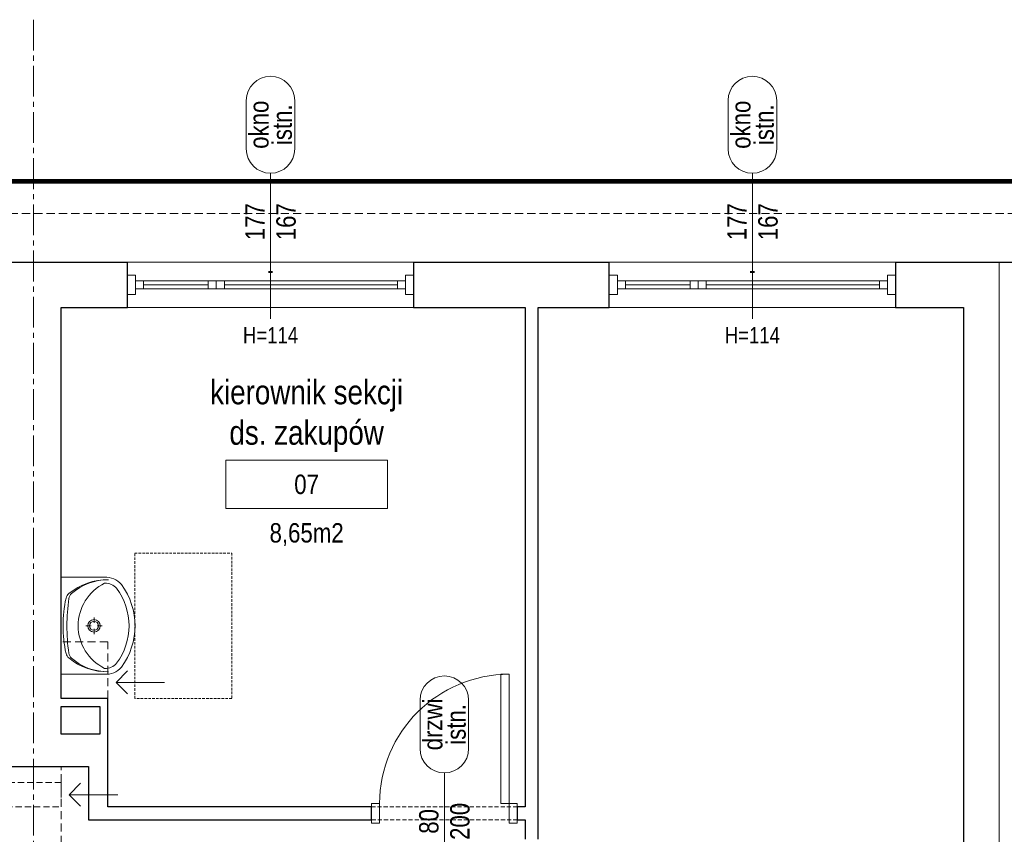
# Model space of a CAD drawing. Header units: millimetres. Extents: x -291747 to 77132, y 46721 to 203932.
# Tile 12 of 110: x 68643 to 69252, y 81627 to 82131. Entities that reach past the tile are written whole.
import ezdxf
from ezdxf.enums import TextEntityAlignment as Align

# ---------------------------------------------------------------- set-up
doc = ezdxf.new("R2010")
doc.units = ezdxf.units.MM
doc.header["$MEASUREMENT"] = 0
for name, pattern in [('xreff_LSN_szatnie_PW_rzuty_14$0$CENTER2', [28.575, 19.05, -3.175, 3.175, -3.175]), ('xreff_LSN_szatnie_PW_rzuty_14$0$DASHED', [19.05, 12.7, -6.35]), ('xreff_LSN_szatnie_PW_rzuty_14$0$HIDDEN2', [4.7625, 3.175, -1.5875])]:
    doc.linetypes.add(name, pattern=pattern)
doc.layers.get('0').update_dxf_attribs({"lineweight": 9})
doc.layers.get('Defpoints').update_dxf_attribs({"lineweight": 9})
for name, color, linetype, lineweight in [('FL-xref', 250, 'Continuous', 9), ('xreff_LSN_szatnie_PW_rzuty_14$0$A drzwi płytowe', 252, 'Continuous', 9), ('xreff_LSN_szatnie_PW_rzuty_14$0$A opis pom', 252, 'Continuous', 9), ('xreff_LSN_szatnie_PW_rzuty_14$0$A opis pom pow', 252, 'Continuous', 9), ('xreff_LSN_szatnie_PW_rzuty_14$0$A opis stolarka', 252, 'Continuous', 9), ('xreff_LSN_szatnie_PW_rzuty_14$0$A opis stolarka NWD typ', 252, 'Continuous', 9), ('xreff_LSN_szatnie_PW_rzuty_14$0$A opis stolarka NWD wyposażenie', 252, 'Continuous', 9), ('xreff_LSN_szatnie_PW_rzuty_14$0$A opis technologia', 8, 'Continuous', 13), ('xreff_LSN_szatnie_PW_rzuty_14$0$A widok wyżej', 252, 'xreff_LSN_szatnie_PW_rzuty_14$0$DASHED', 9), ('xreff_LSN_szatnie_PW_rzuty_14$0$A wyposazenie sanitarne', 8, 'Continuous', 9), ('xreff_LSN_szatnie_PW_rzuty_14$0$A zakres', 252, 'Continuous', 9), ('xreff_LSN_szatnie_PW_rzuty_14$0$A-Glaz', 8, 'Continuous', 9), ('xreff_LSN_szatnie_PW_rzuty_14$0$A-Wall', 252, 'Continuous', 9), ('xreff_LSN_szatnie_PW_rzuty_14$0$IS kanaly wentylacyjne', 8, 'xreff_LSN_szatnie_PW_rzuty_14$0$DASHED', 9), ('xreff_LSN_szatnie_PW_rzuty_14$0$IS wentylacja kratki istniejace', 8, 'Continuous', 9), ('xreff_LSN_szatnie_PW_rzuty_14$0$S-Grid-Iden', 8, 'xreff_LSN_szatnie_PW_rzuty_14$0$CENTER2', 9)]:
    doc.layers.add(name, color=color, linetype=linetype, lineweight=lineweight)
doc.layers.add('xreff_LSN_szatnie_PW_rzuty_14$0$A opis ppoż drzwi', color=252, linetype='Continuous', lineweight=9, transparency=0.25)
doc.layers.add('xreff_LSN_szatnie_PW_rzuty_14$0$A opis ppoż okna', color=252, linetype='Continuous', lineweight=9, transparency=0.25)
doc.styles.add('xreff_LSN_szatnie_PW_rzuty_14$0$STYL ASA', font='ARIALN.TTF')

# ---------------------------------------------------------------- blocks, each defined once
blk = doc.blocks.new('xreff_LSN_szatnie_PW_rzuty_14$0$umywalka 60x45')
at = {"color": 0, "lineweight": -2, "ltscale": 0.15}
for p, q in [((-30, 0), (30, 0)), ((-30, 0), (-30, -26.7)), ((9.45, 0), (-9.45, 0)), ((30, 0), (30, -26.7)), ((-0.01, -15.32), (-0.01, -18.52)), ((-1.86, -20.37), (-5.07, -20.37)), ((-0.01, -22.22), (-0.01, -25.42)), ((5.04, -20.37), (1.84, -20.37))]:
    blk.add_line(p, q, dxfattribs=at)
at = {"ltscale": 0.15}
blk.add_lwpolyline([(-26.31, -26.95, 0.236063), (-23.21, -34.38, 0.329715), (23.21, -34.38, 0.236063), (26.31, -26.95, 0.623035)], format="xyb", close=True, dxfattribs=at)
blk.add_lwpolyline([(-30, -26.7, 0.239105), (-25.52, -37.28, 0.331406), (25.52, -37.28, 0.239105), (30, -26.7)], format="xyb", dxfattribs=at)
at = {"color": 0, "lineweight": -2, "ltscale": 0.15}
for radius in [3.89, 2.78]:
    blk.add_circle((-0.01, -20.37), radius, dxfattribs=at)
for centre, radius, start, end in [((9.28, -28.68), 37.74, 140.66478, 180.90725), ((-16.21, -9.73), 5, 97.83045, 138.52449), ((-16.04, -7.93), 5, 102.69402, 140.66478), ((-0.64, -76.32), 75.1, 89.48972, 102.69402), ((0.57, -131.79), 128.2, 90.24498, 97.83045), ((0.57, -76.32), 75.1, 77.22851, 90.43281), ((-0.72, -131.79), 128.2, 82.09208, 89.67755), ((16.23, -9.76), 5, 41.39803, 82.09208), ((16.06, -7.95), 5, 39.25775, 77.22851), ((-9.28, -28.67), 37.74, 359.01528, 39.25775), ((5.44, -28.88), 33.9, 138.52449, 180.67671), ((-5.45, -28.87), 33.9, 359.24582, 41.39804)]:
    blk.add_arc(centre, radius, start, end, dxfattribs=at)
at = {"layer": 'Defpoints', "linetype": 'xreff_LSN_szatnie_PW_rzuty_14$0$HIDDEN2', "ltscale": 0.5}
blk.add_lwpolyline([(-45, -45.56), (45, -45.56), (45, -105.56), (-45, -105.56)], close=True, dxfattribs=at)
blk = doc.blocks.new('xreff_LSN_szatnie_PW_rzuty_14$0$blok do okna')
for points in [[(28.5, 2.5), (33.5, 2.5), (33.5, -2.5), (28.5, -2.5)], [(33.5, 2.5), (38.5, 2.5), (38.5, -2.5), (33.5, -2.5)]]:
    blk.add_lwpolyline(points, close=True)
for points in [[(-78.5, 0), (28.5, 0)], [(38.5, 0), (78.5, 0)]]:
    blk.add_lwpolyline(points)
blk = doc.blocks.new('xreff_LSN_szatnie_PW_rzuty_14$0$wtag_UP')
at = {"transparency": 33554687, "elevation": 0}
for points in [[(0, 30), (0, -30)], [(0, -30), (0, -60)]]:
    blk.add_lwpolyline(points, dxfattribs=at)
at = {"layer": 'xreff_LSN_szatnie_PW_rzuty_14$0$A opis stolarka NWD typ', "transparency": 33554687, "elevation": 0}
blk.add_lwpolyline([(15, 75, 1), (-15, 75), (-15, 45, 1), (15, 45)], format="xyb", close=True, dxfattribs=at)
at = {"ltscale": 0.1, "transparency": 33554687, "style": 'xreff_LSN_szatnie_PW_rzuty_14$0$STYL ASA'}
blk.add_attdef('WINDOWS:SZEROKOŚĆ', text='', height=12, rotation=90, dxfattribs=at).set_placement((0, 0), align=Align.BOTTOM_CENTER)
blk.add_attdef('WINDOWS:WYSOKOŚĆ', text='', height=12, rotation=90, dxfattribs=at).set_placement((3.6, 0), align=Align.TOP_CENTER)
blk.add_attdef('WINDOWS:PARAPET', text='', height=10, dxfattribs=at).set_placement((0, -70.22, 0), align=Align.MIDDLE_CENTER)
at = {"layer": 'xreff_LSN_szatnie_PW_rzuty_14$0$A opis ppoż okna', "ltscale": 0.1, "transparency": 33554687, "style": 'xreff_LSN_szatnie_PW_rzuty_14$0$STYL ASA'}
blk.add_attdef('WINDOWS:PPOŻ', text='', height=10, dxfattribs=at).set_placement((0, -30, 0), align=Align.MIDDLE_CENTER)
at = {"layer": 'xreff_LSN_szatnie_PW_rzuty_14$0$A opis stolarka NWD typ', "ltscale": 0.1, "transparency": 33554687, "style": 'xreff_LSN_szatnie_PW_rzuty_14$0$STYL ASA'}
blk.add_attdef('WINDOWS:PODTYP', text='', height=12, rotation=90, dxfattribs=at).set_placement((1.2, 60), align=Align.TOP_CENTER)
blk.add_attdef('WINDOWS:TYP', text='', height=12, rotation=90, dxfattribs=at).set_placement((2.4, 60), align=Align.BOTTOM_CENTER)
blk = doc.blocks.new('xreff_LSN_szatnie_PW_rzuty_14$0$środek')
blk.add_line((0, 0), (0, -10))
blk = doc.blocks.new('xreff_LSN_szatnie_PW_rzuty_14$0$ddtag_UP')
at = {"transparency": 33554687}
blk.add_lwpolyline([(0, 30), (0, -30)], dxfattribs=at)
at = {"layer": 'xreff_LSN_szatnie_PW_rzuty_14$0$A opis stolarka NWD typ', "transparency": 33554687}
blk.add_lwpolyline([(-15, 75, -1), (15, 75), (15, 45, -1), (-15, 45)], format="xyb", close=True, dxfattribs=at)
at = {"ltscale": 0.1, "transparency": 33554687, "style": 'xreff_LSN_szatnie_PW_rzuty_14$0$STYL ASA'}
blk.add_attdef('DOORS:SZEROKOŚĆ', text='', height=12, rotation=90, dxfattribs=at).set_placement((0, 0, 0), align=Align.BOTTOM_CENTER)
blk.add_attdef('DOORS:WYSOKOŚĆ', text='', height=12, rotation=90, dxfattribs=at).set_placement((3.6, 0, 0), align=Align.TOP_CENTER)
blk.add_attdef('DOORS:AKUSTYKA', text='', height=10, dxfattribs=at).set_placement((0, -49), align=Align.MIDDLE_CENTER)
at = {"layer": 'xreff_LSN_szatnie_PW_rzuty_14$0$A opis ppoż drzwi', "ltscale": 0.1, "transparency": 33554687, "style": 'xreff_LSN_szatnie_PW_rzuty_14$0$STYL ASA'}
blk.add_attdef('DOORS:PPOŻ', text='', height=10, dxfattribs=at).set_placement((0, -36), align=Align.MIDDLE_CENTER)
at = {"layer": 'xreff_LSN_szatnie_PW_rzuty_14$0$A opis stolarka NWD typ', "ltscale": 0.1, "transparency": 33554687, "style": 'xreff_LSN_szatnie_PW_rzuty_14$0$STYL ASA'}
blk.add_attdef('DOORS:PODTYP', text='', height=12, rotation=90, dxfattribs=at).set_placement((1.2, 60, 0), align=Align.TOP_CENTER)
blk.add_attdef('DOORS:TYP', text='', height=12, rotation=90, dxfattribs=at).set_placement((2.4, 60, 0), align=Align.BOTTOM_CENTER)
at = {"layer": 'xreff_LSN_szatnie_PW_rzuty_14$0$A opis stolarka NWD wyposażenie', "ltscale": 0.1, "transparency": 33554687, "style": 'xreff_LSN_szatnie_PW_rzuty_14$0$STYL ASA'}
blk.add_attdef('DOORS:WYPOSAŻENIE', text='', height=10, dxfattribs=at).set_placement((0, -22), align=Align.MIDDLE_CENTER)
blk = doc.blocks.new('xreff_LSN_szatnie_PW_rzuty_14$0$tag wn')
blk.add_lwpolyline([(-25, -7.5), (25, -7.5), (25, 7.5), (-25, 7.5)], close=True)
at = {"style": 'xreff_LSN_szatnie_PW_rzuty_14$0$STYL ASA'}
blk.add_attdef('ROOM:NO', text='', height=6, dxfattribs=at).set_placement((0, 0), align=Align.MIDDLE_CENTER)
at = {"layer": 'xreff_LSN_szatnie_PW_rzuty_14$0$A opis pom pow', "style": 'xreff_LSN_szatnie_PW_rzuty_14$0$STYL ASA'}
blk.add_attdef('ROOM:AREA', text='', height=6, dxfattribs=at).set_placement((0, -15), align=Align.MIDDLE_CENTER)
blk = doc.blocks.new('xreff_LSN_szatnie_PW_rzuty_14')
at = {"layer": 'xreff_LSN_szatnie_PW_rzuty_14$0$A drzwi płytowe', "linetype": 'Continuous', "lineweight": 9}
blk.add_lwpolyline([(68945.68, 81646.22), (68940.68, 81646.22), (68940.68, 81726.22), (68945.68, 81726.22)], close=True, dxfattribs=at)
at = {"layer": 'xreff_LSN_szatnie_PW_rzuty_14$0$A drzwi płytowe', "linetype": 'Continuous', "lineweight": 9, "ltscale": 0.2}
for points in [[(68865.68, 81634.22), (68860.68, 81634.22), (68860.68, 81646.22), (68865.68, 81646.22)], [(68945.68, 81634.22), (68950.68, 81634.22), (68950.68, 81646.22), (68945.68, 81646.22)]]:
    blk.add_lwpolyline(points, close=True, dxfattribs=at)
at = {"layer": 'xreff_LSN_szatnie_PW_rzuty_14$0$A drzwi płytowe', "linetype": 'Continuous', "lineweight": 9, "ltscale": 0.2, "extrusion": (0, 0, -1)}
blk.add_arc((-68945.68, 81646.22), 80, 0, 90, dxfattribs=at)
at = {"layer": 'xreff_LSN_szatnie_PW_rzuty_14$0$A widok wyżej', "linetype": 'xreff_LSN_szatnie_PW_rzuty_14$0$DASHED', "lineweight": 9, "ltscale": 0.2}
for p, q in [((68886.68, 81981.22), (68709.68, 81981.22)), ((69184.68, 81981.22), (69007.68, 81981.22)), ((68709.68, 81953.22), (68886.68, 81953.22)), ((69007.68, 81953.22), (69184.68, 81953.22)), ((68950.68, 81644.22), (68860.68, 81644.22)), ((68860.68, 81636.22), (68950.68, 81636.22))]:
    blk.add_line(p, q, dxfattribs=at)
at = {"layer": 'xreff_LSN_szatnie_PW_rzuty_14$0$A widok wyżej', "ltscale": 0.4}
for points in [[(65352.68, 82011.22), (72855.68, 82011.22)], [(68697.68, 81711.22), (68697.68, 81746.22), (68668.68, 81746.22)], [(68668.68, 81522.22), (68668.68, 81669.22)]]:
    blk.add_lwpolyline(points, dxfattribs=at)
at = {"layer": 'xreff_LSN_szatnie_PW_rzuty_14$0$A zakres', "linetype": 'xreff_LSN_szatnie_PW_rzuty_14$0$DASHED', "const_width": 3}
blk.add_lwpolyline([(67446.18, 82031.22), (67446.18, 80639.22), (72869.68, 80639.22), (72869.68, 82031.22)], close=True, dxfattribs=at)
at = {"layer": 'xreff_LSN_szatnie_PW_rzuty_14$0$A-Glaz', "linetype": 'Continuous', "lineweight": 9}
for p, q in [((68886.68, 81981.22), (68709.68, 81981.22)), ((69184.68, 81981.22), (69007.68, 81981.22)), ((68719.68, 81964.72), (68719.68, 81969.72)), ((68876.68, 81964.72), (68876.68, 81969.72)), ((69017.68, 81964.72), (69017.68, 81969.72)), ((69174.68, 81964.72), (69174.68, 81969.72)), ((68886.68, 81953.22), (68709.68, 81953.22)), ((69184.68, 81953.22), (69007.68, 81953.22))]:
    blk.add_line(p, q, dxfattribs=at)
for points in [[(68714.68, 81973.22), (68709.68, 81973.22), (68709.68, 81961.22), (68714.68, 81961.22)], [(68881.68, 81964.72), (68881.68, 81969.72), (68714.68, 81969.72), (68714.68, 81964.72)], [(68881.68, 81973.22), (68886.68, 81973.22), (68886.68, 81961.22), (68881.68, 81961.22)], [(69012.68, 81973.22), (69007.68, 81973.22), (69007.68, 81961.22), (69012.68, 81961.22)], [(69179.68, 81964.72), (69179.68, 81969.72), (69012.68, 81969.72), (69012.68, 81964.72)], [(69179.68, 81973.22), (69184.68, 81973.22), (69184.68, 81961.22), (69179.68, 81961.22)]]:
    blk.add_lwpolyline(points, close=True, dxfattribs=at)
at = {"layer": 'xreff_LSN_szatnie_PW_rzuty_14$0$A-Wall', "linetype": 'Continuous', "lineweight": 25}
for p, q in [((68588.68, 81981.22), (68709.68, 81981.22)), ((68709.68, 81953.22), (68709.68, 81981.22)), ((68886.68, 81981.22), (69007.68, 81981.22)), ((68886.68, 81981.22), (68886.68, 81953.22)), ((69007.68, 81953.22), (69007.68, 81981.22)), ((69184.68, 81981.22), (69345.68, 81981.22)), ((69184.68, 81981.22), (69184.68, 81953.22)), ((68668.68, 81953.22), (68709.68, 81953.22)), ((68668.68, 81711.22), (68668.68, 81953.22)), ((68886.68, 81953.22), (68955.68, 81953.22)), ((68955.68, 81953.22), (68955.68, 81644.22)), ((68963.68, 81953.22), (69007.68, 81953.22)), ((68963.68, 81624.22), (68963.68, 81953.22)), ((69184.68, 81953.22), (69226.68, 81953.22)), ((69226.68, 81953.22), (69226.68, 81251.22)), ((68697.68, 81711.22), (68668.68, 81711.22)), ((68668.68, 81706.22), (68692.68, 81706.22)), ((68668.68, 81689.22), (68668.68, 81706.22)), ((68692.68, 81706.22), (68692.68, 81689.22)), ((68697.68, 81669.22), (68697.68, 81711.22)), ((68692.68, 81689.22), (68668.68, 81689.22)), ((68501.68, 81669.22), (68685.68, 81669.22)), ((68685.68, 81669.22), (68685.68, 81636.22)), ((68697.68, 81644.22), (68697.68, 81669.22)), ((68860.68, 81644.22), (68697.68, 81644.22)), ((68860.68, 81636.22), (68860.68, 81644.22)), ((68955.68, 81644.22), (68950.68, 81644.22)), ((68950.68, 81644.22), (68950.68, 81636.22)), ((68685.68, 81636.22), (68860.68, 81636.22)), ((68950.68, 81636.22), (68955.68, 81636.22)), ((68955.68, 81636.22), (68955.68, 81624.22))]:
    blk.add_line(p, q, dxfattribs=at)
at = {"layer": 'xreff_LSN_szatnie_PW_rzuty_14$0$A-Wall'}
blk.add_lwpolyline([(69248.68, 81981.22), (69248.68, 81185.22)], dxfattribs=at)
at = {"layer": 'xreff_LSN_szatnie_PW_rzuty_14$0$IS kanaly wentylacyjne', "ltscale": 0.3}
blk.add_lwpolyline([(68297.68, 81644.22), (68668.68, 81644.22), (68668.68, 81659.22), (68297.68, 81659.22)], dxfattribs=at)
at = {"layer": 'xreff_LSN_szatnie_PW_rzuty_14$0$IS kanaly wentylacyjne', "linetype": 'ByBlock', "ltscale": 0.3}
for points in [[(68680.76, 81658.79), (68673.68, 81651.72), (68680.76, 81644.65)], [(68673.68, 81651.72), (68703.68, 81651.72)]]:
    blk.add_lwpolyline(points, dxfattribs=at)
at = {"layer": 'xreff_LSN_szatnie_PW_rzuty_14$0$IS wentylacja kratki istniejace'}
for points in [[(68709.76, 81728.29), (68702.68, 81721.22), (68709.76, 81714.15)], [(68702.68, 81721.22), (68732.68, 81721.22)]]:
    blk.add_lwpolyline(points, dxfattribs=at)
at = {"layer": 'xreff_LSN_szatnie_PW_rzuty_14$0$S-Grid-Iden'}
blk.add_lwpolyline([(68651.68, 82131.22), (68651.68, 80539.22)], dxfattribs=at)
at = {"layer": 'xreff_LSN_szatnie_PW_rzuty_14$0$A drzwi płytowe', "linetype": 'Continuous', "lineweight": 9, "ltscale": 0.2, "extrusion": (0, 0, -1), "zscale": -1}
blk.add_blockref('xreff_LSN_szatnie_PW_rzuty_14$0$środek', (-68905.68, 81640.22), dxfattribs=at)
at = {"layer": 'xreff_LSN_szatnie_PW_rzuty_14$0$A opis pom', "linetype": 'Continuous', "lineweight": 9, "xscale": 2, "yscale": 2, "zscale": 2}
blk.add_blockref('xreff_LSN_szatnie_PW_rzuty_14$0$tag wn', (68820.51, 81843.74), dxfattribs=at).add_auto_attribs({'ROOM:NO': '07', 'ROOM:AREA': '8,65m2'})
at = {"layer": 'xreff_LSN_szatnie_PW_rzuty_14$0$A opis stolarka', "linetype": 'Continuous', "lineweight": 9}
ref = blk.add_blockref('xreff_LSN_szatnie_PW_rzuty_14$0$wtag_UP', (68798.18, 82006.22, 0), dxfattribs=at)
ref.add_attrib('WINDOWS:TYP', 'okno', dxfattribs={"layer": 'xreff_LSN_szatnie_PW_rzuty_14$0$A opis stolarka NWD typ', "ltscale": 0.1, "height": 12, "rotation": 90, "style": 'xreff_LSN_szatnie_PW_rzuty_14$0$STYL ASA'}).set_placement((68800.58, 82066.22, 0), align=Align.BOTTOM_CENTER)
ref.add_attrib('WINDOWS:PODTYP', 'istn.', dxfattribs={"layer": 'xreff_LSN_szatnie_PW_rzuty_14$0$A opis stolarka NWD typ', "ltscale": 0.1, "height": 12, "rotation": 90, "style": 'xreff_LSN_szatnie_PW_rzuty_14$0$STYL ASA'}).set_placement((68799.38, 82066.22, 0), align=Align.TOP_CENTER)
ref.add_attrib('WINDOWS:SZEROKOŚĆ', '177', dxfattribs={"layer": '0', "ltscale": 0.1, "height": 12, "rotation": 90, "style": 'xreff_LSN_szatnie_PW_rzuty_14$0$STYL ASA'}).set_placement((68798.18, 82006.22, 0), align=Align.BOTTOM_CENTER)
ref.add_attrib('WINDOWS:WYSOKOŚĆ', '167', dxfattribs={"layer": '0', "ltscale": 0.1, "height": 12, "rotation": 90, "style": 'xreff_LSN_szatnie_PW_rzuty_14$0$STYL ASA'}).set_placement((68801.78, 82006.22, 0), align=Align.TOP_CENTER)
ref.add_attrib('WINDOWS:PPOŻ', '-', dxfattribs={"layer": 'xreff_LSN_szatnie_PW_rzuty_14$0$A opis ppoż okna', "ltscale": 0.1, "height": 10, "style": 'xreff_LSN_szatnie_PW_rzuty_14$0$STYL ASA'}).set_placement((68798.18, 81976.22), align=Align.MIDDLE_CENTER)
ref.add_attrib('WINDOWS:PARAPET', 'H=114', dxfattribs={"layer": '0', "ltscale": 0.1, "height": 10, "style": 'xreff_LSN_szatnie_PW_rzuty_14$0$STYL ASA'}).set_placement((68798.18, 81936), align=Align.MIDDLE_CENTER)
ref = blk.add_blockref('xreff_LSN_szatnie_PW_rzuty_14$0$wtag_UP', (69096.18, 82006.22, 0), dxfattribs=at)
ref.add_attrib('WINDOWS:TYP', 'okno', dxfattribs={"layer": 'xreff_LSN_szatnie_PW_rzuty_14$0$A opis stolarka NWD typ', "ltscale": 0.1, "height": 12, "rotation": 90, "style": 'xreff_LSN_szatnie_PW_rzuty_14$0$STYL ASA'}).set_placement((69098.58, 82066.22, 0), align=Align.BOTTOM_CENTER)
ref.add_attrib('WINDOWS:PODTYP', 'istn.', dxfattribs={"layer": 'xreff_LSN_szatnie_PW_rzuty_14$0$A opis stolarka NWD typ', "ltscale": 0.1, "height": 12, "rotation": 90, "style": 'xreff_LSN_szatnie_PW_rzuty_14$0$STYL ASA'}).set_placement((69097.38, 82066.22, 0), align=Align.TOP_CENTER)
ref.add_attrib('WINDOWS:SZEROKOŚĆ', '177', dxfattribs={"layer": '0', "ltscale": 0.1, "height": 12, "rotation": 90, "style": 'xreff_LSN_szatnie_PW_rzuty_14$0$STYL ASA'}).set_placement((69096.18, 82006.22, 0), align=Align.BOTTOM_CENTER)
ref.add_attrib('WINDOWS:WYSOKOŚĆ', '167', dxfattribs={"layer": '0', "ltscale": 0.1, "height": 12, "rotation": 90, "style": 'xreff_LSN_szatnie_PW_rzuty_14$0$STYL ASA'}).set_placement((69099.78, 82006.22, 0), align=Align.TOP_CENTER)
ref.add_attrib('WINDOWS:PPOŻ', '-', dxfattribs={"layer": 'xreff_LSN_szatnie_PW_rzuty_14$0$A opis ppoż okna', "ltscale": 0.1, "height": 10, "style": 'xreff_LSN_szatnie_PW_rzuty_14$0$STYL ASA'}).set_placement((69096.18, 81976.22), align=Align.MIDDLE_CENTER)
ref.add_attrib('WINDOWS:PARAPET', 'H=114', dxfattribs={"layer": '0', "ltscale": 0.1, "height": 10, "style": 'xreff_LSN_szatnie_PW_rzuty_14$0$STYL ASA'}).set_placement((69096.18, 81936), align=Align.MIDDLE_CENTER)
ref = blk.add_blockref('xreff_LSN_szatnie_PW_rzuty_14$0$ddtag_UP', (68905.68, 81635.22), dxfattribs=at)
ref.add_attrib('DOORS:AKUSTYKA', '-', dxfattribs={"layer": '0', "ltscale": 0.1, "height": 10, "style": 'xreff_LSN_szatnie_PW_rzuty_14$0$STYL ASA'}).set_placement((68905.68, 81586.22), align=Align.MIDDLE_CENTER)
ref.add_attrib('DOORS:PPOŻ', '-', dxfattribs={"layer": 'xreff_LSN_szatnie_PW_rzuty_14$0$A opis ppoż drzwi', "ltscale": 0.1, "height": 10, "style": 'xreff_LSN_szatnie_PW_rzuty_14$0$STYL ASA'}).set_placement((68905.68, 81599.22), align=Align.MIDDLE_CENTER)
ref.add_attrib('DOORS:WYSOKOŚĆ', '200', dxfattribs={"layer": '0', "ltscale": 0.1, "height": 12, "rotation": 90, "style": 'xreff_LSN_szatnie_PW_rzuty_14$0$STYL ASA'}).set_placement((68909.28, 81635.22, 0), align=Align.TOP_CENTER)
ref.add_attrib('DOORS:SZEROKOŚĆ', '80', dxfattribs={"layer": '0', "ltscale": 0.1, "height": 12, "rotation": 90, "style": 'xreff_LSN_szatnie_PW_rzuty_14$0$STYL ASA'}).set_placement((68905.68, 81635.22, 0), align=Align.BOTTOM_CENTER)
ref.add_attrib('DOORS:PODTYP', 'istn.', dxfattribs={"layer": 'xreff_LSN_szatnie_PW_rzuty_14$0$A opis stolarka NWD typ', "ltscale": 0.1, "height": 12, "rotation": 90, "style": 'xreff_LSN_szatnie_PW_rzuty_14$0$STYL ASA'}).set_placement((68906.88, 81695.22, 0), align=Align.TOP_CENTER)
ref.add_attrib('DOORS:TYP', 'drzwi', dxfattribs={"layer": 'xreff_LSN_szatnie_PW_rzuty_14$0$A opis stolarka NWD typ', "ltscale": 0.1, "height": 12, "rotation": 90, "style": 'xreff_LSN_szatnie_PW_rzuty_14$0$STYL ASA'}).set_placement((68908.08, 81695.22, 0), align=Align.BOTTOM_CENTER)
ref.add_attrib('DOORS:WYPOSAŻENIE', '-', dxfattribs={"layer": 'xreff_LSN_szatnie_PW_rzuty_14$0$A opis stolarka NWD wyposażenie', "ltscale": 0.1, "height": 10, "style": 'xreff_LSN_szatnie_PW_rzuty_14$0$STYL ASA'}).set_placement((68905.68, 81613.22), align=Align.MIDDLE_CENTER)
at = {"layer": 'xreff_LSN_szatnie_PW_rzuty_14$0$A wyposazenie sanitarne', "rotation": 89.99999999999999}
blk.add_blockref('xreff_LSN_szatnie_PW_rzuty_14$0$umywalka 60x45', (68668.68, 81756.22), dxfattribs=at)
at = {"layer": 'xreff_LSN_szatnie_PW_rzuty_14$0$A-Glaz', "linetype": 'Continuous', "lineweight": 9, "rotation": 180}
for p in [(68798.18, 81967.22), (69096.18, 81967.22)]:
    blk.add_blockref('xreff_LSN_szatnie_PW_rzuty_14$0$blok do okna', p, dxfattribs=at)
at = {"layer": 'xreff_LSN_szatnie_PW_rzuty_14$0$A opis technologia', "insert": (68820.51, 81863.74), "char_height": 15, "attachment_point": 8, "style": 'xreff_LSN_szatnie_PW_rzuty_14$0$STYL ASA'}
blk.add_mtext_dynamic_manual_height_columns('kierownik sekcji ds. zakupów', width=125.6286, gutter_width=1, heights=[0], dxfattribs=at)

msp = doc.modelspace()

# ---------------------------------------------------------------- block references
at = {"layer": 'FL-xref'}
msp.add_blockref('xreff_LSN_szatnie_PW_rzuty_14', (0, 0), dxfattribs=at)

doc.saveas('drawing.dxf')
